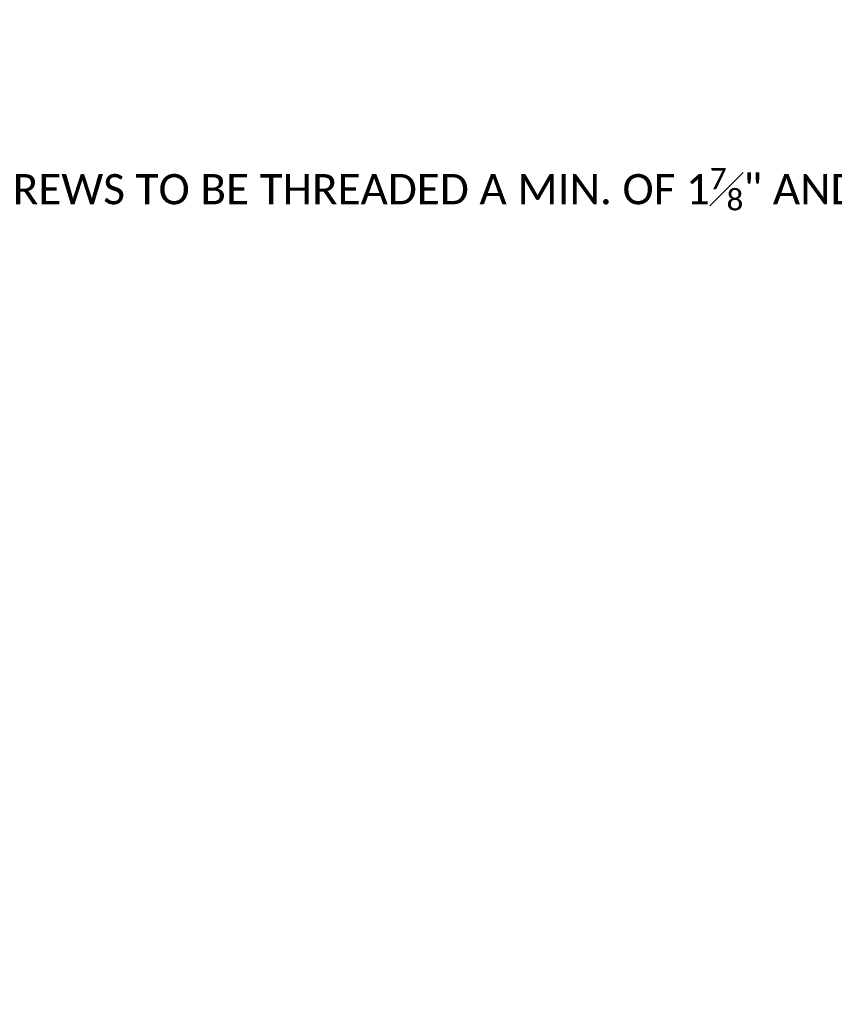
# Model space of a CAD drawing. Extents: x 0 to 1583, y 0 to 252.
# Tile 4 of 10: x 132 to 172, y 69 to 118. Entities that reach past the tile are written whole.
import ezdxf
from ezdxf import colors
from ezdxf.entities.mleader import LeaderData, LeaderLine
from ezdxf.math import Vec2, Vec3

# ---------------------------------------------------------------- set-up
doc = ezdxf.new("R2010")
doc.units = 0
doc.header["$MEASUREMENT"] = 0
doc.layers.add('B_ANNO_DIM', color=7, linetype='Continuous', lineweight=18)
doc.styles.get("Standard").update_dxf_attribs({"font": 'calibri.ttf'})

# ---------------------------------------------------------------- blocks, each defined once
blk = doc.blocks.new('_Open30')
at = {"color": 0, "linetype": 'ByBlock', "lineweight": -2}
for p, q in [((-1, 0.268), (0, 0)), ((0, 0), (-1, -0.268)), ((0, 0), (-1, 0))]:
    blk.add_line(p, q, dxfattribs=at)
blk = doc.blocks.new('*U255')
at = {"layer": 'B_ANNO_DIM'}
ml = blk.add_multileader_mtext('Standard', dxfattribs=at)
ml.set_content('\\A1;THREADED INSERTS FOR {\\H0.7x;\\S7#8;}" DIA. X 2" LONG GALVANIZED HEX HEAD CAP SCREWS.  CAP SCREWS TO BE THREADED A MIN. OF 1{\\H0.7x;\\S7#8;}" AND SHALL BE SUPPLIED, INCLUDING WASHERS, WITH ASSEMBLY.  INSERTS TO BE THREADED A MINIMUM OF 1{\\H0.7x;\\S3#4;}".', color=256)
ml.set_leader_properties(color=256, linetype='ByLayer', lineweight=-1)
ml.set_arrow_properties(name='OPEN30')
ml.build(insert=Vec2(0, 0))
ml.multileader.update_dxf_attribs({"dogleg_length": 0.0625, "arrow_head_size": 1.5, "scale": 24})
ctx = ml.context
ctx.base_point, ctx.scale, ctx.char_height, ctx.arrow_head_size, ctx.landing_gap_size, ctx.plane_origin = Vec3(45.4503, 109.4382), 24, 1.5, 1.5, 0.75, Vec3(39.9112, 97.289)
notes = []
notes.append((ctx, [(1, (1, 1, 0), (108.1076, 109.4382), (-1, 0), 1.5, [(0, [(39.9112, 97.289)], 0, []), (2, [(119.9374, 97.3054), (105.3481, 91.9072)], 0, [])])]))
ctx.mtext.insert, ctx.mtext.width, ctx.mtext.flow_direction = Vec3(46.2003, 110.1991), 64.053674, 5
ml = blk.add_multileader_mtext('Standard', dxfattribs=at)
ml.set_content('SYM. ABOUT C/L ASSEMBLY', color=256)
ml.set_leader_properties(color=256, linetype='ByLayer', lineweight=-1)
ml.set_arrow_properties(name='OPEN30')
ml.build(insert=Vec2(0, 0))
ml.multileader.update_dxf_attribs({"dogleg_length": 0.0625, "arrow_head_size": 1.5, "scale": 24})
ctx = ml.context
ctx.base_point, ctx.scale, ctx.char_height, ctx.arrow_head_size, ctx.landing_gap_size, ctx.plane_origin = Vec3(50.9811, 88.3378), 24, 1.5, 1.5, 0.75, Vec3(75.0963, 80.959)
notes.append((ctx, [(0, (1, 1, 0), (69.8522, 88.3378), (-1, 0), 1.5, [(0, [(75.0963, 80.959)], 0, [])])]))
ctx.mtext.insert, ctx.mtext.width, ctx.mtext.flow_direction = Vec3(51.7311, 89.0988), 16.271057, 5
ml = blk.add_multileader_mtext('Standard', dxfattribs=at)
ml.set_content('END OF INSERT TO BE CLOSED', color=256)
ml.set_leader_properties(color=256, linetype='ByLayer', lineweight=-1)
ml.set_arrow_properties(name='OPEN30')
ml.build(insert=Vec2(0, 0))
ml.multileader.update_dxf_attribs({"dogleg_length": 0.0625, "arrow_head_size": 1.5, "scale": 24})
ctx = ml.context
ctx.base_point, ctx.scale, ctx.char_height, ctx.arrow_head_size, ctx.landing_gap_size, ctx.plane_origin = Vec3(11.6584, 72.2285), 24, 1.5, 1.5, 0.75, Vec3(39.1612, 79.583)
notes.append((ctx, [(0, (1, 1, 0), (29.0896, 72.2285), (-1, 0), 1.5, [(0, [(39.1612, 79.583)], 0, [])])]))
ctx.mtext.insert, ctx.mtext.width, ctx.mtext.flow_direction = Vec3(12.4084, 72.9895), 15.488923, 5
for ctx, leaders in notes:
    for number, flags, end, landing, length, lines in leaders:
        leader = LeaderData()
        leader.index, (leader.has_last_leader_line, leader.has_dogleg_vector, leader.attachment_direction) = number, flags
        leader.last_leader_point, leader.dogleg_vector, leader.dogleg_length = Vec3(end), Vec3(landing), length
        for number, points, colour, breaks in lines:
            line = LeaderLine()
            line.index, line.vertices, line.color, line.breaks = number, Vec3.list(points), colors.encode_raw_color(colour), breaks
            leader.lines.append(line)
        ctx.leaders.append(leader)

msp = doc.modelspace()

# ---------------------------------------------------------------- block references
msp.add_blockref('*U255', (0, 0))

doc.saveas('drawing.dxf')
